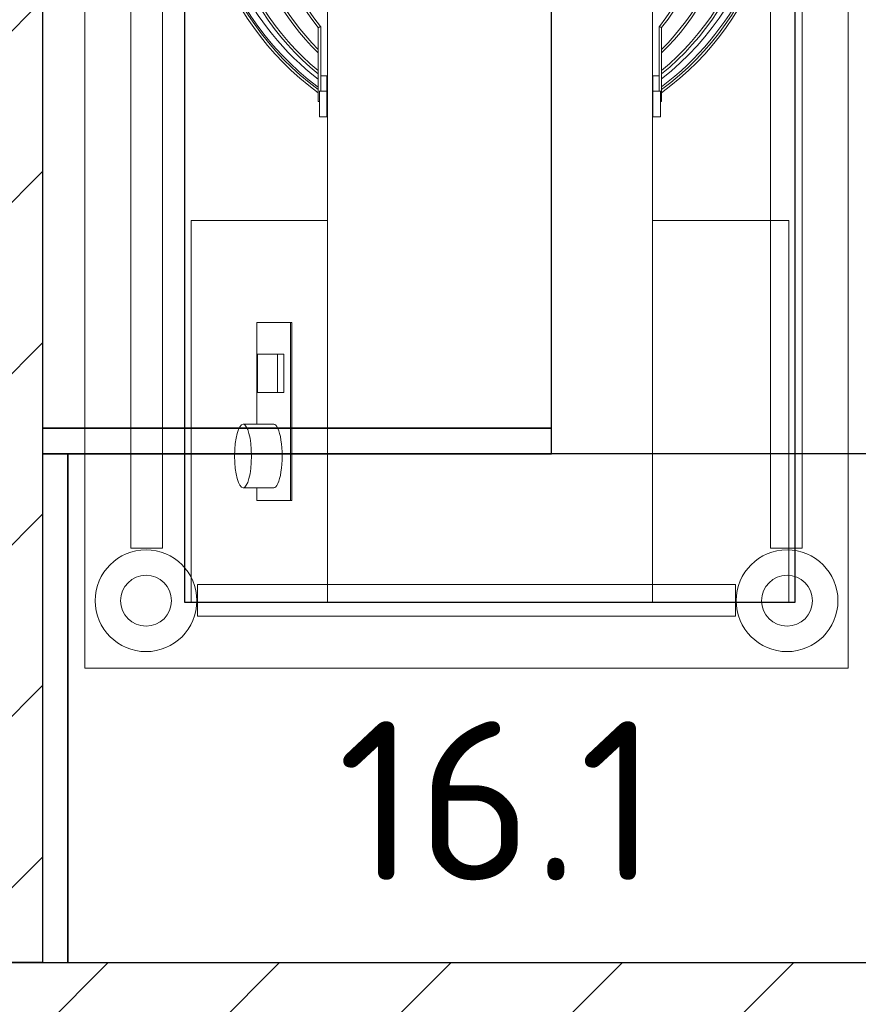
# Model space of a CAD drawing. Header units: millimetres. Extents: x -59761 to 112741, y -57975 to 46221.
# Tile 127 of 132: x 5432 to 6091, y 1697 to 2471. Entities that reach past the tile are written whole.
import ezdxf

# ---------------------------------------------------------------- set-up
doc = ezdxf.new("R2010")
doc.units = ezdxf.units.MM
doc.layers.add('Equip2D', color=250, linetype='Continuous')
doc.layers.add('EquipAnnot', color=5, linetype='Continuous')
doc.styles.add('GOST прямой', font='isocpeur.ttf', dxfattribs={"height": 2.5})

# ---------------------------------------------------------------- blocks, each defined once
blk = doc.blocks.new('A$C918c0bc4')
at = {"color": 0, "linetype": 'Continuous', "lineweight": 0}
for p, q in [((5, 0), (0, 0)), ((0, 0), (0, -735)), ((5, 0), (5, -300)), ((5, 0), (112.2, 0)), ((367.8, 0), (112.2, 0)), ((112.2, 0), (112.2, -541.36)), ((367.8, 0), (475, 0)), ((367.8, -541.36), (367.8, 0)), ((475, 0), (475, -300)), ((480, 0), (475, 0)), ((480, -735), (480, 0)), ((395.81, -80), (395.81, -220)), ((395.81, -80), (396.78, -80)), ((396.78, -80), (396.78, -220)), ((423.17, -80), (396.78, -80)), ((423.17, -90), (423.17, -80)), ((409.98, -90), (434.09, -90)), ((409.98, -140), (434.09, -140)), ((423.17, -220), (423.17, -140)), ((402.06, -165), (402.06, -195)), ((402.06, -165), (406.88, -165)), ((406.88, -165), (406.88, -195)), ((422.72, -165), (406.88, -165)), ((422.72, -195), (422.72, -165)), ((402.06, -195), (406.88, -195)), ((406.88, -195), (422.72, -195)), ((395.81, -220), (396.78, -220)), ((396.78, -220), (423.17, -220)), ((112.2, -300), (5, -300)), ((475, -300), (367.8, -300)), ((111.8, -381.57), (106, -381.57)), ((106, -401.69), (106, -381.57)), ((111.8, -381.57), (111.8, -401.69)), ((368.2, -381.57), (374, -381.57)), ((368.2, -381.57), (368.2, -401.69)), ((374, -401.69), (374, -381.57)), ((105, -393.75), (106, -393.75)), ((105, -393.75), (105, -451.7)), ((375, -393.75), (374, -393.75)), ((375, -451.7), (375, -393.75)), ((111.8, -401.69), (106, -401.69)), ((106, -401.69), (106, -402.02)), ((107, -402.21), (107, -452.41)), ((111.8, -413.75), (111.8, -401.69)), ((368.2, -401.69), (374, -401.69)), ((368.2, -413.75), (368.2, -401.69)), ((373, -452.41), (373, -402.21)), ((374, -401.69), (374, -402.02)), ((111.8, -413.75), (107, -413.75)), ((368.2, -413.75), (373, -413.75)), ((107, -452.41), (106, -452.05)), ((106.78, -452.68), (107, -452.41)), ((373, -452.41), (374, -452.05)), ((373, -452.41), (373.22, -452.68))]:
    blk.add_line(p, q, dxfattribs=at)
for centre, radius, start, end in [((240, -584.67), 228.35, 126.24236, 53.75764), ((240.27, -585), 225, 124.69395, 124.81809), ((240.27, -585), 225, 55.34823, 55.47212), ((240, -584.67), 226.35, 126.61435, 53.38565), ((240.27, -585), 225, 180, 53.21532), ((240.27, -585), 225, 126.95553, 180), ((240.27, -585), 220, 125.60042, 125.72881), ((240.27, -585), 220, 54.4432, 54.57131), ((240.27, -585), 220, 127.94164, 0), ((240, -580.08), 213.05, 129.32121, 50.67879), ((240, -580.08), 211.05, 129.76739, 50.23261), ((240.27, -585), 220, 0, 52.2354), ((240, -570.02), 193.24, 134.31673, 45.68327), ((240, -570.02), 191.24, 134.90477, 45.09523), ((240, -560.19), 173.19, 141.21265, 38.78735), ((240, -560.19), 171.19, 141.09566, 38.90434)]:
    blk.add_arc(centre, radius, start, end, dxfattribs=at)
for centre, major_axis, start_param, end_param in [((409.98, -115), (0, 25), 0, 3.141593), ((434.09, -115), (0, -25), -3.141592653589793, 3.141592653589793)]:
    blk.add_ellipse(centre, major_axis=major_axis, ratio=0.263953, start_param=start_param, end_param=end_param, dxfattribs=at)
for points, knots in [([(105, -451.7), (105, -451.7), (105.02, -451.71), (105.11, -451.74), (105.18, -451.76), (105.35, -451.82), (105.46, -451.86), (105.64, -451.93), (105.71, -451.95), (105.85, -452), (105.92, -452.03), (106, -452.05), (106, -452.05), (106, -452.05)], [1.622716, 1.622716, 1.622716, 1.622716, 1.993223, 1.993223, 2.374609, 2.374609, 2.778988, 2.778988, 3.01163, 3.01163, 3.245431, 3.245431, 3.246957, 3.246957, 3.246957, 3.246957]), ([(375, -451.7), (375, -451.7), (374.98, -451.71), (374.9, -451.73), (374.85, -451.75), (374.7, -451.81), (374.61, -451.84), (374.43, -451.9), (374.34, -451.93), (374.17, -451.99), (374.09, -452.02), (374, -452.05), (374, -452.05), (374, -452.05)], [-1.620055, -1.620055, -1.620055, -1.620055, -1.275639, -1.275639, -0.923699, -0.923699, -0.552588, -0.552588, -0.271222, -0.271222, 0, 0, 0.003502, 0.003502, 0.003502, 0.003502])]:
    blk.add_open_spline(points, degree=3, knots=knots, dxfattribs=at)
blk = doc.blocks.new('Pizza Group IR 42 2V')
at = {"layer": 'Equip2D'}
blk.add_lwpolyline([(0, -805), (480, -805), (480, 0), (0, 0)], close=True, dxfattribs=at)
blk.add_blockref('A$C918c0bc4', (0, 0), dxfattribs=at)
at = {"layer": 'EquipAnnot', "style": 'GOST прямой', "flags": 1}
for tag, p in [('НАИМЕНОВАНИЕ', (0, 0)), ('ОПИСАНИЕ', (0, -4.75)), ('РАЗМЕРЫ', (0, -9.5)), ('МОЩНОСТЬ', (0, -14.25)), ('НАПРЯЖЕНИЕ', (0, -19)), ('ВЕС', (0, -23.75))]:
    blk.add_attdef(tag, p, '', height=2.5, dxfattribs=at)
at = {"layer": 'EquipAnnot', "style": 'GOST прямой'}
blk.add_attdef('НОМЕР', (209.44, -905.63), '', height=2.5, dxfattribs=at)
blk = doc.blocks.new('НПС-10_4')
at = {"layer": 'Equip2D'}
for points in [[(0, -400), (20, -400), (20, 0), (0, 0)], [(20, -400), (980, -400), (980, 0), (20, 0)], [(980, -400), (1000, -400), (1000, 0), (980, 0)]]:
    blk.add_lwpolyline(points, close=True, dxfattribs=at)
at = {"layer": 'EquipAnnot', "style": 'GOST прямой', "flags": 1}
for tag, p in [('НАИМЕНОВАНИЕ', (0, 0)), ('ОПИСАНИЕ', (0, -4.75)), ('РАЗМЕРЫ', (0, -9.5))]:
    blk.add_attdef(tag, p, '', height=2.5, dxfattribs=at)
at = {"layer": 'EquipAnnot', "style": 'GOST прямой'}
blk.add_attdef('НОМЕР', (448.09, -505.19), '', height=2.5, dxfattribs=at)
blk = doc.blocks.new('НПС-15_4')
at = {"layer": 'Equip2D'}
for points in [[(0, -400), (20, -400), (20, 0), (0, 0)], [(20, -400), (1480, -400), (1480, 0), (20, 0)]]:
    blk.add_lwpolyline(points, close=True, dxfattribs=at)
at = {"layer": 'EquipAnnot', "style": 'GOST прямой', "flags": 1}
for tag, p in [('НАИМЕНОВАНИЕ', (0, 0)), ('ОПИСАНИЕ', (0, -4.75)), ('РАЗМЕРЫ', (0, -9.5))]:
    blk.add_attdef(tag, p, '', height=2.5, dxfattribs=at)
at = {"layer": 'EquipAnnot', "style": 'GOST прямой'}
blk.add_attdef('НОМЕР', (758.27, -489.02), '', height=2.5, dxfattribs=at)
blk = doc.blocks.new('A$C80833071')
at = {"color": 0, "linetype": 'Continuous', "lineweight": 0}
for p, q in [((-66.24, 81.26), (-966.24, 81.26)), ((-966.24, 81.26), (-966.24, -518.74)), ((-160.34, 45.23), (-872.15, 45.23)), ((-872.15, 20.23), (-872.15, 45.23)), ((-160.34, 20.23), (-872.15, 20.23)), ((-925.56, -7.29), (-900.56, -7.29)), ((-925.56, -7.29), (-925.56, -430.2)), ((-900.56, -7.29), (-900.56, -430.2)), ((-925.56, -430.2), (-900.56, -430.2)), ((-872.15, -457.72), (-872.15, -482.72)), ((-872.15, -457.72), (-160.34, -457.72)), ((-160.34, -482.72), (-872.15, -482.72)), ((-66.24, -518.74), (-966.24, -518.74))]:
    blk.add_line(p, q, dxfattribs=at)
for centre, radius in [((-913.34, 33.23), 40), ((-913.34, 33.23), 20), ((-913.34, -470.72), 40), ((-913.34, -470.72), 20)]:
    blk.add_circle(centre, radius, dxfattribs=at)
blk = doc.blocks.new('ec_386693')
at = {"layer": 'Equip2D'}
blk.add_blockref('A$C80833071', (966.24, -81.26), dxfattribs=at)
at = {"layer": 'EquipAnnot', "style": 'GOST прямой', "flags": 1}
for tag, p in [('НАИМЕНОВАНИЕ', (0, 0)), ('ОПИСАНИЕ', (0, -4.75)), ('РАЗМЕРЫ', (0, -9.5))]:
    blk.add_attdef(tag, p, '', height=2.5, dxfattribs=at)
at = {"layer": 'EquipAnnot', "style": 'GOST прямой'}
blk.add_attdef('НОМЕР', (436.73, -680.69), '', height=2.5, dxfattribs=at)

msp = doc.modelspace()

# ---------------------------------------------------------------- hatches: boundary and pattern name
h = msp.add_hatch()
h.set_pattern_fill('ANSI31', color=256, scale=30)
h.paths.add_polyline_path([(5300, 5230), (5450, 5230), (5450, 1730), (5300, 1730)])
h = msp.add_hatch()
h.set_pattern_fill('ANSI31', color=256, scale=30)
h.paths.add_polyline_path([(3612, 1730), (8250, 1730), (8250, 1580), (3612, 1580)])

# ---------------------------------------------------------------- linework, layer by layer
for points in [[(5300, 5230), (5450, 5230), (5450, 1730), (5300, 1730)], [(3612, 1730), (8250, 1730), (8250, 1580), (3612, 1580)]]:
    msp.add_lwpolyline(points, close=True)

# ---------------------------------------------------------------- block references
for name, p, rotation in [('НПС-15_4', (5450, 2130), 90), ('Pizza Group IR 42 2V', (6041.72, 2013.21, 400), 180), ('ec_386693', (5483.33, 1961.55), 90)]:
    msp.add_blockref(name, p, dxfattribs=dict(rotation=rotation))
ref = msp.add_blockref('НПС-10_4', (6450, 1730), dxfattribs=dict(rotation=180))
ref.add_attrib('НОМЕР', '16.1', (5681.95, 1794.73, 730), dxfattribs={"layer": 'EquipAnnot', "height": 125, "style": 'GOST прямой'})

doc.saveas('drawing.dxf')
